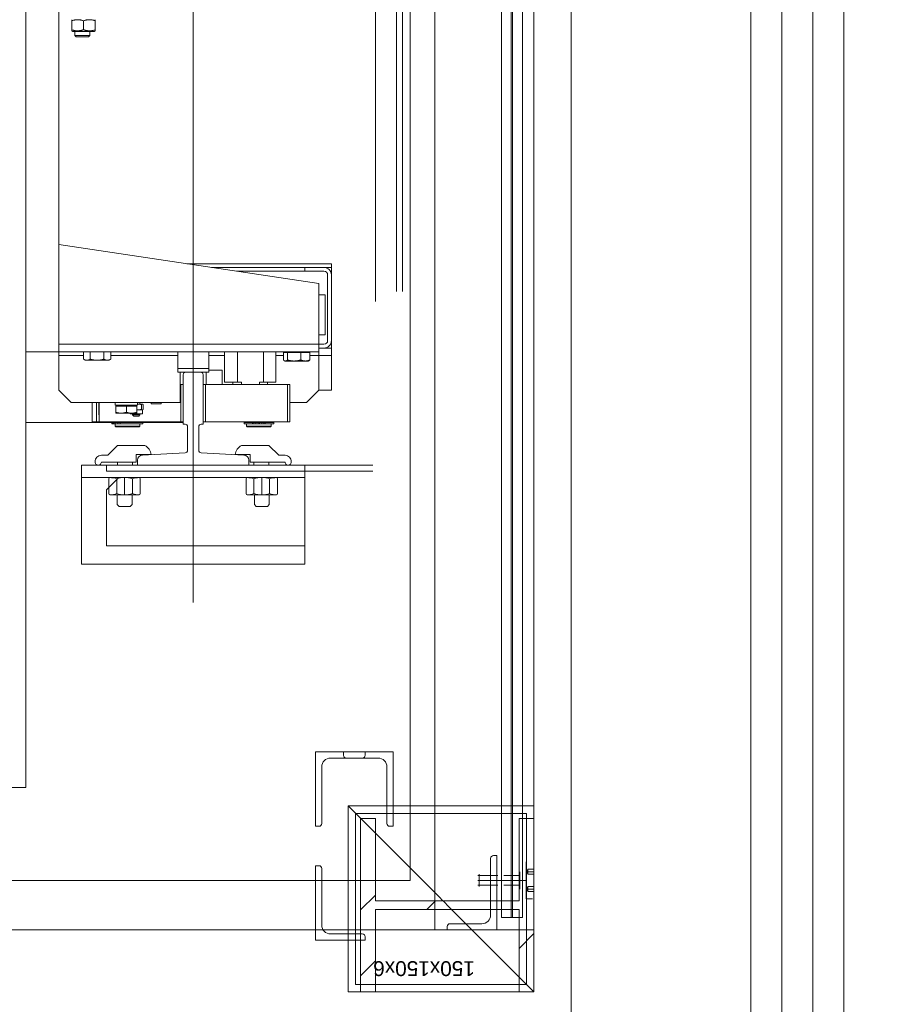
# Model space of a CAD drawing. Header units: centimetres. Extents: x -450 to 939, y -960 to 494.
# Tile 6 of 12: x 109 to 179, y -518 to -439. Entities that reach past the tile are written whole.
import ezdxf

# ---------------------------------------------------------------- set-up
doc = ezdxf.new("R2010")
doc.units = ezdxf.units.CM
doc.header["$MEASUREMENT"] = 0
doc.linetypes.add('DASHED2', pattern=[0.9525, 0.635, -0.3175])
doc.linetypes.add('Wipeout_Contour', pattern=[100, 0, -100])
for name, color, linetype in [('440-Stropy', 7, 'Continuous'), ('Nowe_1', 7, 'Continuous'), ('Nowe_299-Wymiary Opisy', 7, 'Continuous'), ('Nowe_Okna Archicada', 7, 'Continuous'), ('Nowe_ściana', 7, 'Continuous')]:
    doc.layers.add(name, color=color, linetype=linetype)
for name, color, linetype, lineweight, true_color in [('Nowe_1_Nr_pióra__4', 7, 'Continuous', 13, 0x029e21), ('Nowe_299-Wymiary Opisy_Nr_pióra__45', 7, 'Continuous', 15, 0x40a5ff), ('Nowe_299-Wymiary Opisy_Nr_pióra__85', 7, 'Continuous', 13, 0x80c2ff)]:
    doc.layers.add(name, color=color, linetype=linetype, lineweight=lineweight, true_color=true_color)
for name, color, linetype, lineweight in [('Nowe_299-Wymiary Opisy_Nr_pióra__6', 5, 'Continuous', 13), ('Nowe_Okna Archicada_Nr_pióra__2', 8, 'Continuous', 13), ('Nowe_winda_Nr_pióra__32', 15, 'Continuous', 25), ('Nowe_winda_Nr_pióra__41', 7, 'Continuous', 15)]:
    doc.layers.add(name, color=color, linetype=linetype, lineweight=lineweight)
doc.styles.add('STYL_AUTOMATYCZNY_1', font='arial.ttf')
doc.styles.add('STYL_AUTOMATYCZNY_2', font='arial.ttf')
doc.dimstyles.new('STYL_AUTOMATYCZNY__2', dxfattribs={"dimtxt": 15, "dimasz": 11.875, "dimexe": 0.18, "dimexo": 0.0625, "dimgap": 0, "dimtad": 1, "dimdec": 0, "dimzin": 0, "dimdsep": 46, "dimtxsty": 'STYL_AUTOMATYCZNY_2', "dimblk": 'ARROWHEAD_6', "dimblk1": 'ARROWHEAD_6', "dimblk2": 'ARROWHEAD_6', "dimcen": 0.09, "dimse1": 1, "dimse2": 1, "dimclrd": 256, "dimclre": 256, "dimclrt": 5, "dimadec": 1, "dimazin": 0, "dimtfac": 1, "dimtdec": 4, "dimtmove": 0, "dimatfit": 3, "dimfxl": 1, "dimtolj": 1, "dimtzin": 0, "dimarcsym": 0})

# ---------------------------------------------------------------- blocks, each defined once
blk = doc.blocks.new('*D4')
at = {"layer": 'Nowe_299-Wymiary Opisy_Nr_pióra__45', "color": 161, "linetype": 'Continuous', "lineweight": 15, "true_color": 0x40a5ff}
for p, q in [((-86.426, -312.722), (-98.926, -300.222)), ((-98.926, -554.222), (-86.426, -566.722))]:
    blk.add_line(p, q, dxfattribs=at)
at = {"layer": 'Nowe_299-Wymiary Opisy_Nr_pióra__85', "color": 151, "linetype": 'Continuous', "lineweight": 13, "true_color": 0x80c2ff}
for p, q in [((-92.676, -306.472), (-92.676, -297.097)), ((-80.957, -306.472), (-104.394, -306.472)), ((-92.676, -560.472), (-92.676, -306.472)), ((-80.957, -560.472), (-104.394, -560.472)), ((-92.676, -569.847), (-92.676, -560.472))]:
    blk.add_line(p, q, dxfattribs=at)
at = {"layer": 'Nowe_299-Wymiary Opisy_Nr_pióra__6', "color": 5, "lineweight": 13, "insert": (-95.676, -450.633), "char_height": 15, "attachment_point": 7, "rotation": 90, "style": 'STYL_AUTOMATYCZNY_2'}
blk.add_mtext('\\A1;{\\pql;\\fArial|b0|i0|c238|p0;\\W1.000000;254}', dxfattribs=at)
blk = doc.blocks.new('ARROWHEAD_6')
at = {"color": 0, "linetype": 'Continuous', "lineweight": 0}
for p, q in [((-0.5, -0.5), (0.5, 0.5)), ((0, 0), (-1, 0))]:
    blk.add_line(p, q, dxfattribs=at)

msp = doc.modelspace()

# ---------------------------------------------------------------- wipeouts: each hides what was drawn before it
at = {"color": 254, "linetype": 'Wipeout_Contour', "lineweight": 0, "ltscale": 4562.873072}
msp.add_wipeout([(-449.858, 390.381), (-449.858, -250.472), (282.383, -250.472), (282.383, -960.472), (367.698, -960.472), (367.698, -351.719), (367.698, 390.381)], dxfattribs=at).dxf.layer = '440-Stropy'

# ---------------------------------------------------------------- next in the draw order: linework, layer by layer
at = {"layer": 'Nowe_winda_Nr_pióra__41', "color": 7, "linetype": 'Continuous', "lineweight": 15}
for p, q in [((109.142, -500.972), (109.142, -354.472)), ((109.142, -383.422), (109.142, -471.522)), ((122.642, -387.472), (122.642, -486.054)), ((137.342, -393.172), (137.342, -461.772)), ((111.792, -466.122), (111.792, -422.472)), ((139.042, -422.472), (139.042, -460.972)), ((139.542, -422.472), (139.542, -460.972)), ((112.842, -439.119), (112.842, -439.034)), ((112.842, -439.846), (112.842, -439.119)), ((113.792, -439.846), (113.792, -439.119)), ((114.742, -439.034), (114.742, -439.119)), ((114.742, -439.846), (114.742, -439.119)), ((112.842, -439.93), (112.842, -439.846)), ((112.932, -439.982), (112.842, -439.93)), ((112.932, -439.982), (114.652, -439.982)), ((113.092, -439.982), (113.092, -440.315)), ((114.292, -439.982), (114.292, -440.315)), ((114.652, -439.982), (114.742, -439.93)), ((114.742, -439.846), (114.742, -439.93)), ((113.199, -440.422), (113.092, -440.315)), ((113.092, -440.315), (114.292, -440.315)), ((114.185, -440.422), (113.199, -440.422)), ((114.185, -440.422), (114.292, -440.315)), ((132.792, -460.322), (111.792, -457.172)), ((133.792, -458.722), (122.125, -458.722)), ((131.638, -459.022), (124.125, -459.022)), ((131.638, -459.322), (131.638, -459.022)), ((131.638, -459.022), (133.192, -459.022)), ((133.792, -459.022), (133.192, -459.022)), ((133.792, -458.722), (133.792, -459.022)), ((133.792, -459.322), (133.792, -459.022)), ((126.125, -459.322), (131.638, -459.322)), ((133.192, -459.322), (131.638, -459.322)), ((133.492, -464.922), (133.492, -459.622)), ((133.712, -459.322), (133.792, -459.322)), ((133.792, -459.622), (133.792, -459.322)), ((133.792, -459.622), (133.792, -464.922)), ((132.792, -465.222), (132.792, -460.322)), ((132.792, -461.222), (133.292, -461.222)), ((133.292, -461.222), (133.292, -464.472)), ((132.792, -464.472), (133.292, -464.472)), ((111.792, -465.222), (132.792, -465.222)), ((132.792, -465.222), (132.792, -465.822)), ((132.792, -465.222), (133.192, -465.222)), ((133.792, -465.222), (133.712, -465.222)), ((133.792, -465.222), (133.792, -464.922)), ((133.792, -465.522), (133.792, -465.222)), ((132.792, -465.822), (109.142, -465.822)), ((111.792, -468.922), (111.792, -466.122)), ((113.795, -466.122), (111.792, -466.122)), ((113.795, -465.822), (113.795, -466.427)), ((114.341, -465.822), (114.341, -466.427)), ((115.438, -465.822), (115.438, -466.427)), ((115.989, -465.822), (115.989, -466.427)), ((121.392, -466.122), (115.989, -466.122)), ((121.392, -465.822), (121.392, -467.172)), ((123.892, -465.822), (123.892, -467.172)), ((125.164, -466.122), (123.892, -466.122)), ((125.164, -468.272), (125.164, -465.822)), ((126.227, -468.272), (126.227, -465.822)), ((128.305, -468.272), (128.305, -465.822)), ((129.32, -468.272), (129.32, -465.822)), ((129.921, -466.122), (129.32, -466.122)), ((129.921, -465.882), (129.921, -466.487)), ((130.25, -465.882), (129.921, -465.882)), ((130.132, -465.882), (130.132, -465.822)), ((131.32, -465.882), (130.25, -465.882)), ((130.25, -465.882), (130.25, -466.487)), ((132.063, -465.882), (131.32, -465.882)), ((131.32, -465.882), (131.32, -466.487)), ((131.852, -465.882), (131.852, -465.822)), ((132.063, -465.882), (132.063, -466.487)), ((132.792, -466.122), (132.063, -466.122)), ((133.192, -465.522), (132.792, -465.522)), ((132.792, -466.122), (132.792, -465.822)), ((132.792, -466.122), (133.792, -466.122)), ((132.792, -466.122), (132.792, -468.922)), ((133.792, -465.522), (133.192, -465.522)), ((133.792, -466.122), (133.792, -465.522)), ((133.792, -466.122), (133.792, -468.922)), ((113.942, -466.512), (113.797, -466.428)), ((114.068, -466.512), (113.942, -466.512)), ((114.889, -466.512), (114.068, -466.512)), ((115.713, -466.512), (114.889, -466.512)), ((115.842, -466.512), (115.713, -466.512)), ((115.842, -466.512), (115.987, -466.428)), ((115.987, -466.428), (115.989, -466.427)), ((130.042, -466.572), (129.996, -466.546)), ((130.086, -466.572), (130.042, -466.572)), ((130.785, -466.572), (130.086, -466.572)), ((131.692, -466.572), (130.785, -466.572)), ((131.942, -466.572), (131.692, -466.572)), ((131.942, -466.572), (131.988, -466.546)), ((121.392, -467.172), (123.892, -467.172)), ((121.392, -467.472), (121.392, -467.172)), ((123.892, -467.472), (121.392, -467.472)), ((121.592, -467.472), (121.592, -469.922)), ((121.592, -467.771), (121.593, -467.772)), ((121.593, -467.772), (121.592, -467.772)), ((121.842, -471.672), (121.842, -467.672)), ((122.042, -467.472), (123.242, -467.472)), ((123.442, -471.672), (123.442, -467.672)), ((123.692, -468.472), (123.692, -467.472)), ((123.892, -467.172), (123.892, -467.472)), ((124.992, -467.322), (123.892, -467.322)), ((124.992, -468.472), (124.992, -467.322)), ((121.593, -468.472), (121.642, -468.472)), ((121.642, -471.472), (121.642, -468.472)), ((121.642, -468.472), (121.842, -468.472)), ((121.842, -468.472), (121.842, -471.472)), ((123.442, -471.472), (123.442, -468.472)), ((123.442, -468.472), (123.642, -468.472)), ((123.642, -468.472), (130.442, -468.472)), ((123.642, -468.472), (123.642, -471.472)), ((126.227, -468.272), (125.164, -468.272)), ((125.85, -468.272), (125.85, -468.472)), ((126.545, -468.272), (126.227, -468.272)), ((126.545, -468.272), (126.545, -468.472)), ((128.305, -468.272), (127.987, -468.272)), ((127.987, -468.272), (127.987, -468.472)), ((129.32, -468.272), (128.305, -468.272)), ((128.65, -468.272), (128.65, -468.472)), ((129.55, -468.472), (129.75, -468.472)), ((130.242, -471.472), (130.242, -468.472)), ((130.442, -468.472), (130.442, -471.472)), ((112.792, -469.922), (111.792, -468.922)), ((121.592, -468.923), (121.593, -468.922)), ((121.592, -468.922), (121.593, -468.922)), ((132.792, -468.922), (131.792, -469.922)), ((133.792, -468.922), (132.792, -468.922)), ((121.592, -469.922), (112.792, -469.922)), ((114.5, -469.922), (114.5, -471.472)), ((114.842, -469.922), (114.842, -471.472)), ((115.038, -469.922), (115.038, -470.922)), ((115.042, -469.922), (115.042, -471.472)), ((115.042, -471.472), (115.042, -469.922)), ((116.345, -469.922), (116.345, -470.142)), ((116.345, -470.142), (118.139, -470.142)), ((117.25, -470.202), (116.4, -470.202)), ((116.4, -470.202), (116.4, -470.706)), ((116.48, -470.202), (116.48, -470.142)), ((118.1, -470.202), (117.25, -470.202)), ((117.25, -470.202), (117.25, -470.706)), ((118.02, -470.202), (118.02, -470.142)), ((118.1, -470.202), (118.1, -470.706)), ((118.139, -470.142), (118.151, -470.142)), ((118.151, -470.142), (118.155, -470.142)), ((118.155, -469.998), (118.155, -470.142)), ((118.155, -470.042), (118.2, -470.042)), ((118.2, -470.042), (118.537, -470.042)), ((118.348, -469.922), (118.348, -470.042)), ((118.475, -470.087), (118.475, -470.477)), ((118.537, -470.042), (118.548, -470.042)), ((118.548, -470.042), (118.56, -470.049)), ((118.598, -470.087), (118.598, -470.477)), ((119.256, -469.922), (119.256, -470.022)), ((119.256, -470.022), (120.046, -470.022)), ((120.046, -469.922), (120.046, -470.022)), ((131.792, -469.922), (130.442, -469.922)), ((116.4, -470.706), (116.4, -470.782)), ((116.825, -470.782), (116.4, -470.782)), ((117.675, -470.782), (116.825, -470.782)), ((117.548, -470.782), (117.548, -470.822)), ((117.548, -470.822), (118.548, -470.822)), ((118.1, -470.782), (117.675, -470.782)), ((117.748, -470.822), (117.748, -470.922)), ((117.848, -471.022), (117.748, -470.922)), ((118.348, -470.922), (117.748, -470.922)), ((117.848, -471.022), (118.248, -471.022)), ((118.1, -470.522), (118.2, -470.522)), ((118.1, -470.782), (118.1, -470.706)), ((118.2, -470.522), (118.537, -470.522)), ((118.248, -471.022), (118.348, -470.922)), ((118.348, -470.822), (118.348, -470.922)), ((118.537, -470.522), (118.548, -470.522)), ((118.548, -470.522), (118.56, -470.515)), ((118.548, -470.522), (118.548, -470.822)), ((121.842, -471.522), (109.142, -471.522)), ((114.5, -471.472), (121.642, -471.472)), ((114.842, -471.472), (115.042, -471.472)), ((115.042, -471.472), (115.038, -471.472)), ((121.642, -471.472), (115.042, -471.472)), ((116.079, -471.652), (116.079, -471.532)), ((116.094, -471.532), (116.079, -471.532)), ((116.094, -471.652), (116.079, -471.652)), ((116.176, -471.532), (116.094, -471.532)), ((116.094, -471.652), (116.094, -471.532)), ((116.176, -471.652), (116.094, -471.652)), ((116.176, -471.532), (116.23, -471.532)), ((116.176, -471.652), (116.176, -471.532)), ((116.176, -471.652), (116.23, -471.652)), ((116.346, -471.532), (116.23, -471.532)), ((116.23, -471.652), (116.23, -471.532)), ((116.346, -471.652), (116.23, -471.652)), ((116.342, -471.472), (116.342, -471.522)), ((116.342, -471.522), (118.342, -471.522)), ((116.342, -471.652), (116.342, -471.822)), ((116.392, -471.872), (116.342, -471.822)), ((118.342, -471.822), (116.342, -471.822)), ((116.346, -471.652), (116.346, -471.532)), ((116.572, -471.532), (116.346, -471.532)), ((116.572, -471.652), (116.346, -471.652)), ((116.392, -471.522), (116.392, -471.532)), ((116.572, -471.532), (116.757, -471.532)), ((116.572, -471.652), (116.572, -471.532)), ((116.572, -471.652), (116.757, -471.652)), ((118.592, -471.532), (116.757, -471.532)), ((116.757, -471.652), (116.757, -471.532)), ((118.592, -471.652), (116.757, -471.652)), ((118.292, -471.522), (118.292, -471.532)), ((118.292, -471.872), (118.342, -471.822)), ((118.342, -471.472), (118.342, -471.522)), ((118.342, -471.652), (118.342, -471.822)), ((118.592, -471.652), (118.592, -471.532)), ((121.842, -471.472), (121.642, -471.472)), ((121.842, -471.672), (121.992, -471.672)), ((123.442, -471.672), (123.292, -471.672)), ((123.642, -471.472), (123.442, -471.472)), ((130.242, -471.472), (123.642, -471.472)), ((126.747, -471.532), (126.747, -471.652)), ((126.747, -471.532), (127.433, -471.532)), ((126.747, -471.652), (127.433, -471.652)), ((126.942, -471.472), (126.942, -471.522)), ((126.942, -471.522), (128.942, -471.522)), ((126.942, -471.652), (126.942, -471.822)), ((128.942, -471.822), (126.942, -471.822)), ((126.992, -471.872), (126.942, -471.822)), ((126.992, -471.522), (126.992, -471.532)), ((127.545, -471.532), (127.433, -471.532)), ((127.433, -471.532), (127.433, -471.652)), ((127.545, -471.652), (127.433, -471.652)), ((127.545, -471.532), (127.707, -471.532)), ((127.545, -471.532), (127.545, -471.652)), ((127.545, -471.652), (127.707, -471.652)), ((127.707, -471.532), (127.892, -471.532)), ((127.707, -471.532), (127.707, -471.652)), ((127.707, -471.652), (127.892, -471.652)), ((127.892, -471.532), (127.892, -471.652)), ((127.892, -471.652), (127.992, -471.652)), ((127.992, -471.532), (128.177, -471.532)), ((127.992, -471.532), (127.992, -471.652)), ((127.992, -471.652), (128.177, -471.652)), ((128.177, -471.532), (128.339, -471.532)), ((128.177, -471.532), (128.177, -471.652)), ((128.177, -471.652), (128.339, -471.652)), ((128.452, -471.532), (128.339, -471.532)), ((128.339, -471.532), (128.339, -471.652)), ((128.452, -471.652), (128.339, -471.652)), ((128.452, -471.532), (129.137, -471.532)), ((128.452, -471.532), (128.452, -471.652)), ((128.452, -471.652), (129.137, -471.652)), ((128.892, -471.522), (128.892, -471.532)), ((128.892, -471.872), (128.942, -471.822)), ((128.942, -471.472), (128.942, -471.522)), ((128.942, -471.652), (128.942, -471.822)), ((129.137, -471.532), (129.137, -471.652)), ((130.442, -471.472), (130.242, -471.472)), ((116.392, -471.872), (118.292, -471.872)), ((122.192, -473.783), (122.192, -471.872)), ((123.092, -473.783), (123.092, -471.872)), ((126.992, -471.872), (128.892, -471.872)), ((115.742, -474.177), (116.542, -473.377)), ((118.752, -473.377), (116.542, -473.377)), ((126.532, -473.377), (128.742, -473.377)), ((129.542, -474.177), (128.742, -473.377)), ((115.742, -474.177), (115.232, -474.172)), ((118.042, -474.127), (119.242, -474.127)), ((118.042, -474.727), (118.042, -474.127)), ((122.003, -473.982), (118.542, -474.172)), ((126.742, -474.172), (123.281, -473.982)), ((127.242, -474.127), (126.042, -474.127)), ((127.242, -474.727), (127.242, -474.127)), ((129.542, -474.177), (130.052, -474.172)), ((113.642, -474.972), (131.642, -474.972)), ((113.642, -474.972), (113.642, -482.972)), ((115.232, -474.722), (118.042, -474.727)), ((115.642, -474.972), (137.142, -474.972)), ((115.642, -474.972), (115.642, -475.472)), ((116.542, -474.972), (116.542, -474.727)), ((117.742, -474.972), (117.742, -474.727)), ((118.142, -474.972), (118.142, -474.572)), ((127.142, -474.972), (118.142, -474.972)), ((122.642, -474.972), (122.642, -475.472)), ((127.142, -474.572), (127.142, -474.972)), ((130.052, -474.722), (127.242, -474.727)), ((127.542, -474.972), (127.542, -474.727)), ((128.742, -474.972), (128.742, -474.727)), ((131.642, -474.972), (131.642, -482.972)), ((115.642, -475.472), (137.142, -475.472)), ((131.642, -475.972), (113.642, -475.972)), ((116.642, -475.972), (115.642, -476.972)), ((115.837, -476.072), (115.837, -477.272)), ((118.277, -475.972), (115.937, -475.972)), ((116.472, -476.072), (116.472, -477.272)), ((117.107, -475.972), (117.107, -477.372)), ((117.742, -476.072), (117.742, -477.272)), ((118.377, -476.072), (118.377, -477.272)), ((126.907, -476.072), (126.907, -477.272)), ((127.007, -475.972), (129.347, -475.972)), ((127.542, -476.072), (127.542, -477.272)), ((128.177, -475.972), (128.177, -477.372)), ((128.812, -476.072), (128.812, -477.272)), ((129.447, -476.072), (129.447, -477.272)), ((115.642, -476.972), (115.642, -481.472)), ((118.277, -477.372), (115.937, -477.372)), ((116.507, -478.15), (116.507, -477.372)), ((117.707, -478.15), (117.707, -477.372)), ((127.007, -477.372), (129.347, -477.372)), ((127.577, -478.15), (127.577, -477.372)), ((128.777, -478.15), (128.777, -477.372)), ((116.507, -478.15), (116.657, -478.3)), ((117.557, -478.3), (117.707, -478.15)), ((127.727, -478.3), (127.577, -478.15)), ((128.777, -478.15), (128.627, -478.3)), ((116.657, -478.3), (117.557, -478.3)), ((128.627, -478.3), (127.727, -478.3)), ((131.642, -481.472), (115.642, -481.472)), ((113.642, -482.972), (131.642, -482.972)), ((132.52, -498.107), (132.52, -504.107)), ((136.52, -498.107), (132.52, -498.107)), ((136.29, -498.607), (133.72, -498.607)), ((134.77, -498.107), (134.77, -498.377)), ((134.77, -498.107), (138.77, -498.107)), ((135, -498.607), (137.57, -498.607)), ((136.52, -498.107), (136.52, -498.377)), ((133.02, -499.307), (133.02, -503.877)), ((109.142, -500.972), (-5.858, -500.972)), ((132.52, -504.107), (132.79, -504.107)), ((132.52, -507.291), (132.79, -507.291)), ((132.52, -513.291), (132.52, -507.291)), ((133.02, -512.091), (133.02, -507.521))]:
    msp.add_line(p, q, dxfattribs=at)
for points in [[(113.792, -439.119), (113.747, -439.105), (113.704, -439.092), (113.662, -439.08), (113.621, -439.07), (113.581, -439.062), (113.542, -439.054), (113.503, -439.048), (113.465, -439.043), (113.428, -439.039), (113.391, -439.036), (113.354, -439.035), (113.317, -439.034), (113.28, -439.035), (113.243, -439.036), (113.206, -439.039), (113.169, -439.043), (113.131, -439.048), (113.093, -439.054), (113.053, -439.062), (113.013, -439.07), (112.972, -439.08), (112.93, -439.092), (112.887, -439.105), (112.842, -439.119)], [(114.742, -439.119), (114.697, -439.105), (114.654, -439.092), (114.612, -439.08), (114.571, -439.07), (114.531, -439.062), (114.492, -439.054), (114.453, -439.048), (114.415, -439.043), (114.378, -439.039), (114.341, -439.036), (114.304, -439.035), (114.267, -439.034), (114.23, -439.035), (114.193, -439.036), (114.156, -439.039), (114.119, -439.043), (114.081, -439.048), (114.043, -439.054), (114.003, -439.062), (113.963, -439.07), (113.922, -439.08), (113.88, -439.092), (113.837, -439.105), (113.792, -439.119)], [(112.842, -439.846), (112.887, -439.86), (112.93, -439.873), (112.972, -439.884), (113.013, -439.894), (113.053, -439.903), (113.093, -439.91), (113.131, -439.917), (113.169, -439.922), (113.206, -439.925), (113.243, -439.928), (113.28, -439.93), (113.317, -439.93), (113.354, -439.93), (113.391, -439.928), (113.428, -439.925), (113.465, -439.922), (113.503, -439.917), (113.542, -439.91), (113.581, -439.903), (113.621, -439.894), (113.662, -439.884), (113.704, -439.873), (113.747, -439.86), (113.792, -439.846)], [(113.792, -439.846), (113.837, -439.86), (113.88, -439.873), (113.922, -439.884), (113.963, -439.894), (114.003, -439.903), (114.043, -439.91), (114.081, -439.917), (114.119, -439.922), (114.156, -439.925), (114.193, -439.928), (114.23, -439.93), (114.267, -439.93), (114.304, -439.93), (114.341, -439.928), (114.378, -439.925), (114.415, -439.922), (114.453, -439.917), (114.492, -439.91), (114.531, -439.903), (114.571, -439.894), (114.612, -439.884), (114.654, -439.873), (114.697, -439.86), (114.742, -439.846)], [(114.068, -466.512), (114.057, -466.512), (114.046, -466.512), (114.035, -466.511), (114.024, -466.51), (114.013, -466.508), (114.002, -466.507), (113.992, -466.505), (113.981, -466.503), (113.97, -466.5), (113.959, -466.498), (113.948, -466.495), (113.936, -466.491), (113.925, -466.488), (113.914, -466.484), (113.903, -466.48), (113.891, -466.475), (113.88, -466.47), (113.868, -466.465), (113.856, -466.46), (113.844, -466.454), (113.832, -466.448), (113.82, -466.441), (113.808, -466.434), (113.795, -466.427)], [(114.341, -466.427), (114.328, -466.434), (114.316, -466.441), (114.303, -466.448), (114.291, -466.454), (114.279, -466.46), (114.268, -466.465), (114.256, -466.47), (114.244, -466.475), (114.233, -466.48), (114.222, -466.484), (114.21, -466.488), (114.199, -466.491), (114.188, -466.495), (114.177, -466.498), (114.166, -466.5), (114.155, -466.503), (114.144, -466.505), (114.133, -466.507), (114.122, -466.508), (114.111, -466.51), (114.101, -466.511), (114.09, -466.512), (114.079, -466.512), (114.068, -466.512)], [(114.889, -466.512), (114.867, -466.512), (114.845, -466.512), (114.823, -466.511), (114.801, -466.51), (114.779, -466.508), (114.758, -466.507), (114.736, -466.505), (114.714, -466.503), (114.692, -466.5), (114.669, -466.498), (114.647, -466.495), (114.625, -466.491), (114.602, -466.488), (114.58, -466.484), (114.557, -466.48), (114.534, -466.475), (114.511, -466.47), (114.487, -466.465), (114.463, -466.46), (114.44, -466.454), (114.415, -466.448), (114.391, -466.441), (114.366, -466.434), (114.341, -466.427)], [(115.438, -466.427), (115.412, -466.434), (115.387, -466.441), (115.363, -466.448), (115.339, -466.454), (115.315, -466.46), (115.291, -466.465), (115.267, -466.47), (115.244, -466.475), (115.221, -466.48), (115.198, -466.484), (115.176, -466.488), (115.153, -466.491), (115.131, -466.495), (115.109, -466.498), (115.087, -466.5), (115.064, -466.503), (115.042, -466.505), (115.021, -466.507), (114.999, -466.508), (114.977, -466.51), (114.955, -466.511), (114.933, -466.512), (114.911, -466.512), (114.889, -466.512)], [(115.713, -466.512), (115.702, -466.512), (115.691, -466.512), (115.68, -466.511), (115.669, -466.51), (115.658, -466.508), (115.647, -466.507), (115.636, -466.505), (115.625, -466.503), (115.614, -466.5), (115.603, -466.498), (115.592, -466.495), (115.58, -466.491), (115.569, -466.488), (115.558, -466.484), (115.546, -466.48), (115.535, -466.475), (115.523, -466.47), (115.511, -466.465), (115.499, -466.46), (115.487, -466.454), (115.475, -466.448), (115.463, -466.441), (115.45, -466.434), (115.438, -466.427)], [(115.989, -466.427), (115.976, -466.434), (115.964, -466.441), (115.951, -466.448), (115.939, -466.454), (115.927, -466.46), (115.915, -466.465), (115.904, -466.47), (115.892, -466.475), (115.88, -466.48), (115.869, -466.484), (115.857, -466.488), (115.846, -466.491), (115.835, -466.495), (115.824, -466.498), (115.813, -466.5), (115.801, -466.503), (115.79, -466.505), (115.779, -466.507), (115.768, -466.508), (115.757, -466.51), (115.746, -466.511), (115.735, -466.512), (115.724, -466.512), (115.713, -466.512)], [(130.086, -466.572), (130.079, -466.572), (130.072, -466.572), (130.066, -466.571), (130.059, -466.57), (130.053, -466.568), (130.046, -466.567), (130.04, -466.565), (130.033, -466.563), (130.027, -466.56), (130.02, -466.558), (130.013, -466.555), (130.007, -466.551), (130, -466.548), (129.993, -466.544), (129.986, -466.54), (129.979, -466.535), (129.972, -466.53), (129.965, -466.525), (129.958, -466.52), (129.951, -466.514), (129.944, -466.508), (129.936, -466.501), (129.929, -466.494), (129.921, -466.487)], [(130.25, -466.487), (130.242, -466.494), (130.235, -466.501), (130.227, -466.508), (130.22, -466.514), (130.213, -466.52), (130.206, -466.525), (130.199, -466.53), (130.192, -466.535), (130.185, -466.54), (130.178, -466.544), (130.171, -466.548), (130.165, -466.551), (130.158, -466.555), (130.151, -466.558), (130.145, -466.56), (130.138, -466.563), (130.132, -466.565), (130.125, -466.567), (130.118, -466.568), (130.112, -466.57), (130.105, -466.571), (130.099, -466.572), (130.092, -466.572), (130.086, -466.572)], [(130.785, -466.572), (130.764, -466.572), (130.742, -466.572), (130.721, -466.571), (130.699, -466.57), (130.678, -466.568), (130.657, -466.567), (130.635, -466.565), (130.614, -466.563), (130.592, -466.56), (130.571, -466.558), (130.549, -466.555), (130.527, -466.551), (130.505, -466.548), (130.483, -466.544), (130.461, -466.54), (130.438, -466.535), (130.416, -466.53), (130.393, -466.525), (130.37, -466.52), (130.346, -466.514), (130.323, -466.508), (130.299, -466.501), (130.274, -466.494), (130.25, -466.487)], [(131.32, -466.487), (131.296, -466.494), (131.271, -466.501), (131.247, -466.508), (131.224, -466.514), (131.2, -466.52), (131.177, -466.525), (131.154, -466.53), (131.132, -466.535), (131.109, -466.54), (131.087, -466.544), (131.065, -466.548), (131.043, -466.551), (131.021, -466.555), (130.999, -466.558), (130.978, -466.56), (130.956, -466.563), (130.935, -466.565), (130.913, -466.567), (130.892, -466.568), (130.871, -466.57), (130.849, -466.571), (130.828, -466.572), (130.807, -466.572), (130.785, -466.572)], [(131.692, -466.572), (131.677, -466.572), (131.662, -466.572), (131.647, -466.571), (131.632, -466.57), (131.617, -466.568), (131.603, -466.567), (131.588, -466.565), (131.573, -466.563), (131.558, -466.56), (131.543, -466.558), (131.528, -466.555), (131.513, -466.551), (131.497, -466.548), (131.482, -466.544), (131.467, -466.54), (131.451, -466.535), (131.435, -466.53), (131.42, -466.525), (131.404, -466.52), (131.387, -466.514), (131.371, -466.508), (131.354, -466.501), (131.337, -466.494), (131.32, -466.487)], [(132.063, -466.487), (132.046, -466.494), (132.029, -466.501), (132.012, -466.508), (131.996, -466.514), (131.979, -466.52), (131.963, -466.525), (131.948, -466.53), (131.932, -466.535), (131.916, -466.54), (131.901, -466.544), (131.886, -466.548), (131.87, -466.551), (131.855, -466.555), (131.84, -466.558), (131.825, -466.56), (131.81, -466.563), (131.795, -466.565), (131.78, -466.567), (131.766, -466.568), (131.751, -466.57), (131.736, -466.571), (131.721, -466.572), (131.706, -466.572), (131.692, -466.572)], [(131.988, -466.546), (131.991, -466.544), (131.994, -466.542), (131.997, -466.54), (132, -466.538), (132.003, -466.536), (132.006, -466.534), (132.009, -466.532), (132.012, -466.53), (132.015, -466.528), (132.018, -466.526), (132.021, -466.523), (132.024, -466.521), (132.027, -466.519), (132.03, -466.516), (132.034, -466.513), (132.037, -466.511), (132.04, -466.508), (132.043, -466.505), (132.046, -466.502), (132.05, -466.5), (132.053, -466.497), (132.056, -466.494), (132.059, -466.49), (132.063, -466.487)], [(118.154, -469.922), (118.154, -469.924), (118.154, -469.925), (118.154, -469.927), (118.154, -469.929), (118.154, -469.93), (118.154, -469.932), (118.154, -469.934), (118.154, -469.936), (118.153, -469.939), (118.153, -469.941), (118.153, -469.943), (118.153, -469.946), (118.153, -469.948), (118.153, -469.951), (118.153, -469.953), (118.153, -469.955), (118.153, -469.958), (118.153, -469.96), (118.153, -469.962), (118.152, -469.965), (118.152, -469.967), (118.152, -469.97), (118.152, -469.972), (118.152, -469.974), (118.152, -469.975), (118.152, -469.977), (118.152, -469.979), (118.152, -469.981), (118.152, -469.984), (118.151, -469.986), (118.151, -469.989), (118.151, -469.991), (118.151, -469.993), (118.151, -469.996), (118.151, -469.998), (118.151, -470), (118.151, -470.003), (118.15, -470.005), (118.15, -470.008), (118.15, -470.01), (118.15, -470.012), (118.15, -470.015), (118.15, -470.017), (118.149, -470.02), (118.149, -470.022), (118.149, -470.024), (118.149, -470.027), (118.149, -470.029), (118.149, -470.031), (118.149, -470.034), (118.148, -470.036), (118.148, -470.039), (118.148, -470.041), (118.148, -470.043), (118.148, -470.046), (118.148, -470.048), (118.147, -470.049), (118.147, -470.051), (118.147, -470.053), (118.147, -470.055), (118.147, -470.058), (118.147, -470.06), (118.146, -470.061), (118.146, -470.063), (118.146, -470.065), (118.146, -470.067), (118.146, -470.07), (118.146, -470.072), (118.145, -470.073), (118.145, -470.075), (118.145, -470.077), (118.145, -470.079), (118.145, -470.08), (118.145, -470.082), (118.145, -470.084), (118.144, -470.085), (118.144, -470.087), (118.144, -470.089), (118.144, -470.091), (118.144, -470.092), (118.144, -470.094), (118.144, -470.096), (118.143, -470.097), (118.143, -470.099), (118.143, -470.101), (118.143, -470.103), (118.143, -470.106), (118.142, -470.108), (118.142, -470.111), (118.142, -470.113), (118.142, -470.115), (118.141, -470.118), (118.141, -470.12), (118.141, -470.123), (118.141, -470.125), (118.14, -470.126), (118.14, -470.128), (118.14, -470.13), (118.14, -470.132), (118.14, -470.133), (118.14, -470.135), (118.139, -470.137), (118.139, -470.14), (118.139, -470.142)], [(118.154, -469.922), (118.154, -469.924), (118.154, -469.925), (118.154, -469.927), (118.154, -469.929), (118.154, -469.93), (118.154, -469.932), (118.154, -469.934), (118.154, -469.936), (118.154, -469.939), (118.154, -469.941), (118.155, -469.942), (118.155, -469.944), (118.155, -469.946), (118.155, -469.948), (118.155, -469.951), (118.155, -469.953), (118.155, -469.954), (118.155, -469.956), (118.155, -469.958), (118.155, -469.96), (118.155, -469.961), (118.155, -469.963), (118.155, -469.965), (118.155, -469.967), (118.155, -469.97), (118.155, -469.972), (118.155, -469.973), (118.155, -469.975), (118.155, -469.977), (118.155, -469.979), (118.155, -469.98), (118.155, -469.982), (118.155, -469.984), (118.155, -469.987), (118.155, -469.989), (118.155, -469.991), (118.155, -469.992), (118.155, -469.994), (118.155, -469.996), (118.155, -469.999), (118.155, -470.001), (118.155, -470.003), (118.155, -470.006), (118.155, -470.008), (118.155, -470.01), (118.155, -470.013), (118.155, -470.015), (118.155, -470.018), (118.155, -470.02), (118.155, -470.022), (118.155, -470.023), (118.155, -470.025), (118.155, -470.027), (118.155, -470.03), (118.155, -470.032), (118.155, -470.034), (118.155, -470.037), (118.155, -470.039), (118.155, -470.042), (118.155, -470.044), (118.155, -470.046), (118.155, -470.049), (118.155, -470.051), (118.155, -470.053), (118.154, -470.056), (118.154, -470.058), (118.154, -470.061), (118.154, -470.063), (118.154, -470.065), (118.154, -470.068), (118.154, -470.07), (118.154, -470.073), (118.154, -470.075), (118.154, -470.077), (118.154, -470.08), (118.154, -470.082), (118.154, -470.083), (118.154, -470.085), (118.154, -470.087), (118.154, -470.089), (118.153, -470.092), (118.153, -470.094), (118.153, -470.095), (118.153, -470.097), (118.153, -470.099), (118.153, -470.101), (118.153, -470.102), (118.153, -470.104), (118.153, -470.106), (118.153, -470.108), (118.153, -470.111), (118.153, -470.113), (118.153, -470.114), (118.153, -470.116), (118.152, -470.118), (118.152, -470.12), (118.152, -470.123), (118.152, -470.125), (118.152, -470.128), (118.152, -470.13), (118.152, -470.132), (118.152, -470.133), (118.152, -470.135), (118.152, -470.137), (118.151, -470.138), (118.151, -470.14), (118.151, -470.142)], [(118.155, -470.043), (118.157, -470.043), (118.159, -470.043), (118.161, -470.043), (118.162, -470.043), (118.164, -470.043), (118.166, -470.043), (118.168, -470.043), (118.17, -470.043), (118.172, -470.043), (118.174, -470.043), (118.176, -470.042), (118.177, -470.042), (118.179, -470.042), (118.181, -470.042), (118.183, -470.042), (118.185, -470.042), (118.187, -470.042), (118.189, -470.042), (118.191, -470.042), (118.193, -470.042), (118.194, -470.042), (118.196, -470.042), (118.198, -470.042), (118.2, -470.042)], [(118.2, -470.042), (118.211, -470.042), (118.222, -470.042), (118.233, -470.043), (118.244, -470.043), (118.255, -470.044), (118.266, -470.045), (118.277, -470.046), (118.288, -470.047), (118.299, -470.048), (118.31, -470.05), (118.321, -470.051), (118.333, -470.053), (118.344, -470.055), (118.355, -470.057), (118.367, -470.059), (118.378, -470.062), (118.39, -470.064), (118.402, -470.067), (118.413, -470.07), (118.426, -470.073), (118.438, -470.076), (118.45, -470.079), (118.462, -470.083), (118.475, -470.087)], [(118.475, -470.087), (118.478, -470.083), (118.481, -470.079), (118.483, -470.076), (118.486, -470.073), (118.489, -470.07), (118.492, -470.067), (118.494, -470.064), (118.497, -470.062), (118.499, -470.059), (118.502, -470.057), (118.504, -470.055), (118.507, -470.053), (118.509, -470.051), (118.512, -470.05), (118.514, -470.048), (118.517, -470.047), (118.519, -470.046), (118.522, -470.045), (118.524, -470.044), (118.527, -470.043), (118.529, -470.043), (118.532, -470.042), (118.534, -470.042), (118.537, -470.042)], [(118.537, -470.042), (118.539, -470.042), (118.541, -470.042), (118.544, -470.043), (118.546, -470.043), (118.549, -470.044), (118.551, -470.045), (118.554, -470.046), (118.556, -470.047), (118.559, -470.048), (118.561, -470.05), (118.564, -470.051), (118.566, -470.053), (118.569, -470.055), (118.571, -470.057), (118.574, -470.059), (118.576, -470.062), (118.579, -470.064), (118.582, -470.067), (118.584, -470.07), (118.587, -470.073), (118.59, -470.076), (118.592, -470.079), (118.595, -470.083), (118.598, -470.087)], [(116.825, -470.782), (116.808, -470.782), (116.791, -470.782), (116.774, -470.781), (116.757, -470.78), (116.74, -470.779), (116.723, -470.777), (116.706, -470.776), (116.689, -470.774), (116.672, -470.772), (116.655, -470.769), (116.638, -470.766), (116.62, -470.763), (116.603, -470.76), (116.585, -470.757), (116.568, -470.753), (116.55, -470.749), (116.532, -470.745), (116.514, -470.74), (116.495, -470.735), (116.477, -470.73), (116.458, -470.724), (116.439, -470.719), (116.419, -470.713), (116.4, -470.706)], [(117.25, -470.706), (117.23, -470.713), (117.211, -470.719), (117.192, -470.724), (117.173, -470.73), (117.155, -470.735), (117.136, -470.74), (117.118, -470.745), (117.1, -470.749), (117.082, -470.753), (117.065, -470.757), (117.047, -470.76), (117.03, -470.763), (117.012, -470.766), (116.995, -470.769), (116.978, -470.772), (116.961, -470.774), (116.944, -470.776), (116.927, -470.777), (116.91, -470.779), (116.893, -470.78), (116.876, -470.781), (116.859, -470.782), (116.842, -470.782), (116.825, -470.782)], [(117.675, -470.782), (117.658, -470.782), (117.641, -470.782), (117.624, -470.781), (117.607, -470.78), (117.59, -470.779), (117.573, -470.777), (117.556, -470.776), (117.539, -470.774), (117.522, -470.772), (117.505, -470.769), (117.488, -470.766), (117.47, -470.763), (117.453, -470.76), (117.435, -470.757), (117.418, -470.753), (117.4, -470.749), (117.382, -470.745), (117.364, -470.74), (117.345, -470.735), (117.327, -470.73), (117.308, -470.724), (117.289, -470.719), (117.269, -470.713), (117.25, -470.706)], [(118.1, -470.706), (118.08, -470.713), (118.061, -470.719), (118.042, -470.724), (118.023, -470.73), (118.005, -470.735), (117.986, -470.74), (117.968, -470.745), (117.95, -470.749), (117.932, -470.753), (117.915, -470.757), (117.897, -470.76), (117.88, -470.763), (117.862, -470.766), (117.845, -470.769), (117.828, -470.772), (117.811, -470.774), (117.794, -470.776), (117.777, -470.777), (117.76, -470.779), (117.743, -470.78), (117.726, -470.781), (117.709, -470.782), (117.692, -470.782), (117.675, -470.782)], [(118.2, -470.522), (118.196, -470.522), (118.192, -470.522), (118.188, -470.522), (118.183, -470.522), (118.179, -470.522), (118.175, -470.522), (118.171, -470.522), (118.167, -470.521), (118.163, -470.521), (118.158, -470.521), (118.154, -470.521), (118.15, -470.521), (118.146, -470.52), (118.142, -470.52), (118.138, -470.52), (118.133, -470.519), (118.129, -470.519), (118.125, -470.519), (118.121, -470.518), (118.117, -470.518), (118.113, -470.517), (118.108, -470.517), (118.104, -470.516), (118.1, -470.516)], [(118.475, -470.477), (118.462, -470.481), (118.45, -470.485), (118.438, -470.488), (118.426, -470.491), (118.413, -470.494), (118.402, -470.497), (118.39, -470.5), (118.378, -470.503), (118.367, -470.505), (118.355, -470.507), (118.344, -470.509), (118.333, -470.511), (118.321, -470.513), (118.31, -470.514), (118.299, -470.516), (118.288, -470.517), (118.277, -470.518), (118.266, -470.519), (118.255, -470.52), (118.244, -470.521), (118.233, -470.521), (118.222, -470.522), (118.211, -470.522), (118.2, -470.522)], [(118.537, -470.522), (118.534, -470.522), (118.532, -470.522), (118.529, -470.521), (118.527, -470.521), (118.524, -470.52), (118.522, -470.519), (118.519, -470.518), (118.517, -470.517), (118.514, -470.516), (118.512, -470.514), (118.509, -470.513), (118.507, -470.511), (118.504, -470.509), (118.502, -470.507), (118.499, -470.505), (118.497, -470.503), (118.494, -470.5), (118.492, -470.497), (118.489, -470.494), (118.486, -470.491), (118.483, -470.488), (118.481, -470.485), (118.478, -470.481), (118.475, -470.477)], [(118.598, -470.477), (118.595, -470.481), (118.592, -470.485), (118.59, -470.488), (118.587, -470.491), (118.584, -470.494), (118.582, -470.497), (118.579, -470.5), (118.576, -470.503), (118.574, -470.505), (118.571, -470.507), (118.569, -470.509), (118.566, -470.511), (118.564, -470.513), (118.561, -470.514), (118.559, -470.516), (118.556, -470.517), (118.554, -470.518), (118.551, -470.519), (118.549, -470.52), (118.546, -470.521), (118.544, -470.521), (118.541, -470.522), (118.539, -470.522), (118.537, -470.522)]]:
    msp.add_lwpolyline(points, dxfattribs=at)
for centre, radius, start, end in [((133.192, -459.622), 0.6, 0, 90), ((133.192, -459.622), 0.3, 0, 90), ((133.192, -464.922), 0.6, 270, 0), ((133.192, -464.922), 0.3, 270, 0), ((122.042, -467.672), 0.2, 90, 180), ((123.242, -467.672), 0.2, 0, 90), ((121.992, -471.872), 0.2, 0, 90), ((123.292, -471.872), 0.2, 90, 180), ((118.299, -474.208), 0.946, 4.90578, 61.39914), ((126.985, -474.208), 0.946, 118.60086, 175.09422), ((115.232, -474.672), 0.5, 90, 183.35883), ((118.542, -474.572), 0.4, 90, 180), ((121.992, -473.783), 0.2, 273.13636, 0), ((123.292, -473.783), 0.2, 180, 266.86364), ((126.742, -474.572), 0.4, 0, 90), ((130.052, -474.672), 0.5, 356.64117, 90), ((114.982, -474.722), 0.25, 175.24922, 0), ((130.302, -474.722), 0.25, 180, 4.75078), ((115.937, -476.072), 0.1, 90, 180), ((115.937, -476.072), 0.1, 90, 180), ((115.837, -478.039), 2.067, 72.10345, 87.72532), ((117.107, -478.039), 2.067, 72.10345, 107.89655), ((118.377, -478.039), 2.067, 92.27468, 107.89655), ((118.277, -476.072), 0.1, 0, 90), ((127.007, -476.072), 0.1, 90, 180), ((126.907, -478.039), 2.067, 72.10345, 87.72532), ((128.177, -478.039), 2.067, 72.10345, 107.89655), ((129.447, -478.039), 2.067, 92.27468, 107.89655), ((129.347, -476.072), 0.1, 0, 90), ((129.347, -476.072), 0.1, 0, 90), ((115.937, -477.272), 0.1, 180, 270), ((115.837, -475.305), 2.067, 272.27468, 287.89655), ((117.107, -475.305), 2.067, 252.10345, 287.89655), ((118.377, -475.305), 2.067, 252.10345, 267.72532), ((118.277, -477.272), 0.1, 270, 0), ((127.007, -477.272), 0.1, 180, 270), ((126.907, -475.305), 2.067, 272.27468, 287.89655), ((128.177, -475.305), 2.067, 252.10345, 287.89655), ((129.447, -475.305), 2.067, 252.10345, 267.72532), ((129.347, -477.272), 0.1, 270, 0), ((133.72, -499.307), 0.7, 90, 180), ((135, -498.377), 0.23, 180, 270), ((136.29, -498.377), 0.23, 270, 0), ((137.57, -499.307), 0.7, 0, 90), ((132.79, -503.877), 0.23, 270, 0), ((132.79, -507.521), 0.23, 0, 90), ((133.72, -512.091), 0.7, 180, 270)]:
    msp.add_arc(centre, radius, start, end, dxfattribs=at)

# ---------------------------------------------------------------- next in the draw order: wipeouts: each hides what was drawn before it
at = {"color": 254, "linetype": 'Wipeout_Contour', "lineweight": 0, "ltscale": 6362.339107}
msp.add_wipeout([(150.142, -503.472), (148.942, -503.472), (148.942, -510.122), (137.342, -510.122), (137.342, -503.472), (136.142, -503.472), (136.142, -517.472), (137.342, -517.472), (137.342, -510.822), (148.942, -510.822), (148.942, -517.472), (150.142, -517.472)], dxfattribs=at).dxf.layer = 'Nowe_1'
at = {"color": 254, "linetype": 'Wipeout_Contour', "lineweight": 0, "ltscale": 1851.979878}
msp.add_wipeout([(175.142, -323.472), (153.142, -323.472), (153.142, -538.472), (175.142, -538.472)], dxfattribs=at).dxf.layer = 'Nowe_ściana'

# ---------------------------------------------------------------- next in the draw order: hatches: boundary and pattern name
at = {"layer": 'Nowe_1_Nr_pióra__4', "linetype": 'Continuous', "lineweight": 0, "true_color": 0xffffff}
h = msp.add_hatch(dxfattribs=at)
h.set_pattern_fill('Stal_0001', style=0, pattern_type=2)
h.set_pattern_definition([(45, (0, 0), (-7.95495, 7.95495), []), (45, (-2.652, 2.652), (-7.95495, 7.95495), [])])
h.paths.add_polyline_path([(150.142, -503.472), (148.942, -503.472), (148.942, -510.122), (137.342, -510.122), (137.342, -503.472), (136.142, -503.472), (136.142, -517.472), (137.342, -517.472), (137.342, -510.822), (148.942, -510.822), (148.942, -517.472), (150.142, -517.472)])

# ---------------------------------------------------------------- next in the draw order: linework, layer by layer
at = {"layer": 'Nowe_1_Nr_pióra__4', "color": 104, "linetype": 'Continuous', "lineweight": 13, "true_color": 0x029e21}
for p, q in [((136.142, -517.472), (136.142, -503.472)), ((136.142, -503.472), (137.342, -503.472)), ((137.342, -503.472), (137.342, -510.122)), ((148.942, -510.122), (148.942, -503.472)), ((148.942, -503.472), (150.142, -503.472)), ((150.142, -503.472), (150.142, -517.472)), ((137.342, -510.122), (148.942, -510.122)), ((148.942, -510.822), (137.342, -510.822)), ((137.342, -510.822), (137.342, -517.472)), ((148.942, -517.472), (148.942, -510.822)), ((137.342, -517.472), (136.142, -517.472)), ((150.142, -517.472), (148.942, -517.472))]:
    msp.add_line(p, q, dxfattribs=at)
at = {"layer": 'Nowe_Okna Archicada_Nr_pióra__2', "color": 8, "linetype": 'Continuous', "lineweight": 13}
for p, q in [((153.142, -538.472), (153.142, -323.472)), ((175.142, -538.472), (175.142, -323.472))]:
    msp.add_line(p, q, dxfattribs=at)
at = {"layer": 'Nowe_winda_Nr_pióra__41', "color": 7, "linetype": 'Continuous', "lineweight": 15}
for p, q in [((140.142, -333.472), (140.142, -508.472)), ((147.513, -334.472), (147.513, -511.472)), ((148.313, -334.472), (148.313, -511.472)), ((148.413, -334.472), (148.413, -511.472)), ((149.213, -334.472), (149.213, -511.472)), ((138.77, -498.107), (138.77, -504.107)), ((138.27, -499.307), (138.27, -503.877)), ((150.142, -517.472), (135.142, -502.472)), ((138.77, -504.107), (138.5, -504.107)), ((146.642, -511.272), (146.642, -506.702)), ((147.142, -506.472), (146.872, -506.472)), ((147.142, -512.472), (147.142, -506.472)), ((149.513, -509.972), (149.513, -506.972)), ((147.213, -508.072), (145.613, -508.072)), ((145.713, -508.972), (145.713, -507.972)), ((147.713, -508.072), (149.013, -508.072)), ((149.013, -509.172), (149.013, -507.772)), ((149.544, -507.772), (150.136, -507.772)), ((-14.858, -508.472), (140.142, -508.472)), ((149.478, -508.472), (145.613, -508.472)), ((147.213, -508.872), (145.613, -508.872)), ((147.713, -508.872), (149.013, -508.872)), ((149.544, -509.172), (150.136, -509.172)), ((150.013, -509.972), (149.513, -509.972)), ((149.213, -511.472), (147.513, -511.472)), ((143.142, -512.472), (143.142, -512.202)), ((143.372, -511.972), (145.942, -511.972)), ((136.29, -512.791), (133.72, -512.791)), ((136.52, -513.291), (136.52, -513.021)), ((143.142, -512.472), (147.142, -512.472)), ((136.52, -513.291), (132.52, -513.291))]:
    msp.add_line(p, q, dxfattribs=at)
at = {"layer": 'Nowe_winda_Nr_pióra__41', "color": 7, "linetype": 'DASHED2', "lineweight": 15}
for p, q in [((149.559, -507.772), (149.644, -507.572)), ((149.644, -507.572), (150.113, -507.572)), ((149.644, -507.572), (149.644, -507.972)), ((149.644, -507.972), (149.559, -507.772)), ((149.644, -507.972), (150.113, -507.972)), ((149.644, -508.972), (149.559, -509.172)), ((149.559, -509.172), (149.644, -509.372)), ((149.644, -508.972), (150.113, -508.972)), ((149.644, -509.372), (149.644, -508.972)), ((149.644, -509.372), (150.113, -509.372))]:
    msp.add_line(p, q, dxfattribs=at)
at = {"layer": 'Nowe_winda_Nr_pióra__41', "color": 7, "linetype": 'Continuous', "lineweight": 15}
for points in [[(142.142, -333.472), (-16.858, -333.472), (-16.858, -512.472), (142.142, -512.472)], [(142.142, -512.472), (142.142, -333.472), (150.142, -333.472), (150.142, -512.472)], [(150.142, -502.472), (135.142, -502.472), (135.142, -517.472), (150.142, -517.472)], [(149.542, -503.072), (135.742, -503.072), (135.742, -516.872), (149.542, -516.872)]]:
    msp.add_lwpolyline(points, close=True, dxfattribs=at)
for centre, radius, start, end in [((138.5, -503.877), 0.23, 180, 270), ((146.872, -506.702), 0.23, 90, 180), ((145.942, -511.272), 0.7, 270, 0), ((143.372, -512.202), 0.23, 90, 180), ((136.29, -513.021), 0.23, 0, 90)]:
    msp.add_arc(centre, radius, start, end, dxfattribs=at)

# ---------------------------------------------------------------- next in the draw order: texts
at = {"layer": 'Nowe_winda_Nr_pióra__32', "color": 15, "linetype": 'Continuous', "lineweight": 25, "insert": (145.371, -514.975), "char_height": 1.2, "attachment_point": 7, "rotation": 180, "style": 'STYL_AUTOMATYCZNY_1'}
msp.add_mtext('\\A1;{\\pql;\\fArial|b0|i0|c238|p0;\\W1.000000;150x150x6}', dxfattribs=at)

# ---------------------------------------------------------------- next in the draw order: wipeouts: each hides what was drawn before it
at = {"color": 254, "linetype": 'Wipeout_Contour', "lineweight": 0, "ltscale": 3724.929131}
msp.add_wipeout([(167.642, -330.972), (167.642, -530.972), (172.642, -530.972), (172.642, -533.472), (175.142, -533.472), (175.142, -328.472), (172.642, -328.472), (172.642, -330.972)], dxfattribs=at).dxf.layer = 'Nowe_Okna Archicada'

# ---------------------------------------------------------------- next in the draw order: linework, layer by layer
at = {"layer": 'Nowe_Okna Archicada_Nr_pióra__2', "color": 8, "linetype": 'Continuous', "lineweight": 13}
msp.add_line((175.142, -328.472), (175.142, -533.472), dxfattribs=at)

# ---------------------------------------------------------------- next in the draw order: wipeouts: each hides what was drawn before it
at = {"color": 254, "linetype": 'Wipeout_Contour', "lineweight": 0, "ltscale": 1859.599484}
msp.add_wipeout([(172.642, -330.972), (167.642, -330.972), (167.642, -530.972), (172.642, -530.972)], dxfattribs=at).dxf.layer = 'Nowe_Okna Archicada'

# ---------------------------------------------------------------- next in the draw order: linework, layer by layer
at = {"layer": 'Nowe_Okna Archicada_Nr_pióra__2', "color": 8, "linetype": 'Continuous', "lineweight": 13}
for p, q in [((167.642, -530.972), (167.642, -330.972)), ((167.642, -530.972), (167.642, -330.972)), ((170.142, -530.972), (170.142, -330.972)), ((172.642, -330.972), (172.642, -530.972))]:
    msp.add_line(p, q, dxfattribs=at)

# ---------------------------------------------------------------- next in the draw order: dimensions: what is measured, and where the dimension line sits
at = {"layer": 'Nowe_299-Wymiary Opisy', "color": 151, "linetype": 'Continuous', "lineweight": 13, "true_color": 0x80c2ff}
dim = msp.add_linear_dim(base=(-92.676, -306.472), p1=(175.142, -560.472), p2=(240.383, -306.472), angle=90, dimstyle='STYL_AUTOMATYCZNY__2', dxfattribs=at)
dim.commit()
dim.dimension.update_dxf_attribs({"geometry": '*D4', "text_midpoint": (-103.176, -433.51), "dimtype": 160, "text_rotation": 90})

doc.saveas('drawing.dxf')
